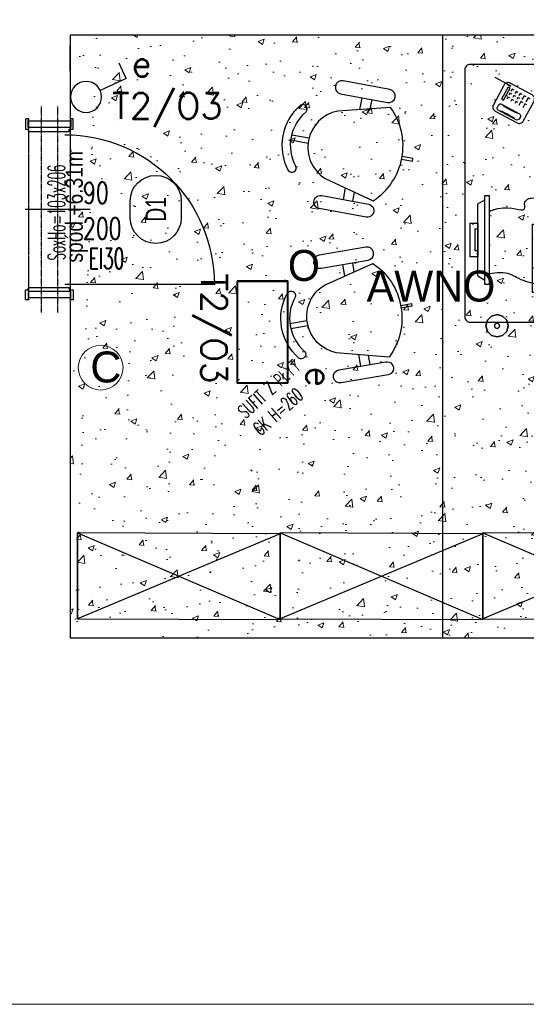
# Model space of a CAD drawing. Header units: millimetres. Extents: x 69081 to 158617, y -37521 to -9534.
# Tile 29 of 256: x 82226 to 82521, y -16424 to -15850. Entities that reach past the tile are written whole.
import ezdxf
from ezdxf.enums import TextEntityAlignment as Align

# ---------------------------------------------------------------- set-up
doc = ezdxf.new("R2010")
doc.units = ezdxf.units.MM
for name, pattern in [('DASHED2', [0.375, 0.25, -0.125]), ('DO', [0.8, 0.6, -0.1, 0, -0.1]), ('DP', [0.5, 0.3, -0.2])]:
    doc.linetypes.add(name, pattern=pattern)
for name, color, linetype in [('A-ARM', 8, 'Continuous'), ('A-MEB', 8, 'Continuous'), ('A-SCI', 7, 'Continuous'), ('ADMINISTRACJA RYSUNKI', 7, 'Continuous'), ('AM DRZIW WEWN', 1, 'Continuous'), ('BA_drz', 7, 'Continuous'), ('BA_MEBLE', 8, 'Continuous'), ('BA_sym', 7, 'Continuous'), ('E_OPRAWY_LUXIONA', 3, 'Continuous'), ('E_Oświetlenie - Numer obwodu', 1, 'Continuous'), ('E_Oświetlenie - Opis', 4, 'Continuous'), ('E_Łączniki - Symbol', 3, 'Continuous'), ('JS_p.poż.', 240, 'Continuous'), ('JS_PODCIĄGI', 1, 'DP'), ('JS_SUFIT PODWIESZONY', 40, 'Continuous'), ('Nadproża', 5, 'DO'), ('porta', 8, 'Continuous'), ('R-----OP', 1, 'Continuous')]:
    doc.layers.add(name, color=color, linetype=linetype)
for name, color, linetype, lineweight in [('AIKA NUMERACJA ŚCIAN', 30, 'Continuous', 5), ('AIKA PODŁOGI OPIS', 50, 'Continuous', 20), ('OPIS', 7, 'Continuous', 25), ('SB_OTWORY DRZWI', 1, 'Continuous', 9)]:
    doc.layers.add(name, color=color, linetype=linetype, lineweight=lineweight)
doc.styles.add('Annotative', font='arial.ttf')
doc.styles.add('BIKTS', font='bikromsw.shx', dxfattribs={"width": 0.85})
doc.styles.add('ROMANS', font='romans.shx', dxfattribs={"height": 1})
doc.styles.add('SIMPLEX', font='simplex', dxfattribs={"width": 0.85})
doc.styles.add('TableTextStyle', font='txt')
doc.styles.add('WYM--ROMANSSHX-08', font='ROMANS.SHX', dxfattribs={"width": 0.8})

# ---------------------------------------------------------------- blocks, each defined once
blk = doc.blocks.new('dr1h901')
at = {"color": 0}
blk.add_line((-0.5, 0), (-0.5, 1.005), dxfattribs=at)
at = {"color": 1}
blk.add_line((0, 0.1689), (0, -0.2655), dxfattribs=at)
blk.add_arc((-0.5, 0), 1, 0, 90, dxfattribs=at)
blk = doc.blocks.new('symdrz')
blk.add_lwpolyline([(-10, -30, -1), (-10, 30), (10, 30, -1), (10, -30)], format="xyb", close=True)
at = {"style": 'BIKTS', "width": 0.8}
blk.add_attdef('SZERDRZ', text='', height=25, dxfattribs=at).set_placement((77.1, 8.8), align=Align.CENTER)
blk.add_attdef('SYMDRZ', text='', height=25, dxfattribs=at).set_placement((0, 0), align=Align.MIDDLE)
blk.add_attdef('WYSDRZ', text='', height=25, dxfattribs=at).set_placement((77.1, -9.5), align=Align.TOP_CENTER)
blk = doc.blocks.new('A$C40e4dba9')
at = {"layer": 'A-SCI', "color": 4}
for p, q in [((0, 0), (0, 24)), ((103, 0), (103, 24))]:
    blk.add_line(p, q, dxfattribs=at)
at = {"layer": 'JS_PODCIĄGI', "lineweight": -3}
for p, q in [((0, 24), (103, 24)), ((103, 0), (0, 0))]:
    blk.add_line(p, q, dxfattribs=at)
at = {"layer": 'AM DRZIW WEWN', "insert": (21.87, 12.86), "char_height": 10, "width": 61.9698, "attachment_point": 1, "style": 'ROMANS'}
blk.add_mtext('{\\W0.5;SoxHo=103x206}', dxfattribs=at)
blk = doc.blocks.new('DYBY2002-B18x0201')
at = {"layer": 'A-MEB'}
for p, q in [((-1.51, 71.72), (-1.51, 61.6)), ((1.51, 71.72), (1.51, 61.6))]:
    blk.add_line(p, q, dxfattribs=at)
for points in [[(-16.07, 66.06, -0.355253), (16.07, 66.06, 0.881097), (19.29, 70.02, 0.355253), (-19.29, 70.02, 0.881097)], [(-27.66, 18.16, 0.427449), (27.66, 18.16), (20, 48.06, 0.679656), (-20, 48.06)], [(-30.07, 20.54, -1), (-37.77, 20.54), (-37.77, 48.21, -1), (-30.07, 48.21)], [(30.07, 20.54, 1), (37.77, 20.54), (37.77, 48.21, 1), (30.07, 48.21)]]:
    blk.add_lwpolyline(points, format="xyb", close=True, dxfattribs=at)
for points in [[(-23.21, 35.53), (-30.07, 35.53)], [(23.21, 35.53), (30.07, 35.53)], [(-30.07, 29.82), (-24.67, 29.82)], [(30.07, 29.82), (24.67, 29.82)], [(-0.82, 6.35), (-0.82, 0), (0.82, 0), (0.82, 6.35)]]:
    blk.add_lwpolyline(points, dxfattribs=at)
blk = doc.blocks.new('biurko małe')
at = {"layer": 'BA_MEBLE'}
for p, q in [((30481.42, -30567.94), (30481.43, -30568)), ((30511.01, -30571.62), (30511.42, -30571.63)), ((30471.83, -30604.59), (30475.39, -30579.11)), ((30516.61, -30578.99), (30520.32, -30604.45)), ((30507.3, -30619.55), (30484.94, -30619.62)), ((30503.93, -30632.98), (30464.24, -30633.1)), ((30464.24, -30633.1), (30464.29, -30649.99)), ((30466.26, -30634.97), (30466.27, -30637.02)), ((30468.31, -30634.97), (30466.26, -30634.97)), ((30470.36, -30634.96), (30468.31, -30634.97)), ((30468.31, -30637.02), (30468.31, -30634.97)), ((30468.31, -30634.97), (30468.31, -30637.02)), ((30470.36, -30634.96), (30470.36, -30637.01)), ((30472.4, -30634.96), (30470.36, -30634.96)), ((30470.36, -30637.01), (30470.36, -30634.96)), ((30474.45, -30634.95), (30472.4, -30634.96)), ((30472.4, -30634.96), (30472.41, -30637.01)), ((30472.41, -30637.01), (30472.4, -30634.96)), ((30474.45, -30634.95), (30474.46, -30637)), ((30476.5, -30634.95), (30474.45, -30634.95)), ((30474.46, -30637), (30474.45, -30634.95)), ((30478.55, -30634.94), (30476.5, -30634.95)), ((30476.51, -30636.99), (30476.5, -30634.95)), ((30476.5, -30634.95), (30476.51, -30636.99)), ((30480.6, -30634.93), (30478.55, -30634.94)), ((30478.55, -30634.94), (30478.56, -30636.99)), ((30478.56, -30636.99), (30478.55, -30634.94)), ((30480.6, -30636.98), (30480.6, -30634.93)), ((30480.6, -30634.93), (30480.6, -30636.98)), ((30482.65, -30634.93), (30480.6, -30634.93)), ((30484.69, -30634.92), (30482.65, -30634.93)), ((30482.65, -30634.93), (30482.65, -30636.98)), ((30482.65, -30636.98), (30482.65, -30634.93)), ((30484.69, -30634.92), (30484.7, -30636.97)), ((30486.74, -30634.92), (30484.69, -30634.92)), ((30484.7, -30636.97), (30484.69, -30634.92)), ((30488.79, -30634.91), (30486.74, -30634.92)), ((30486.74, -30634.92), (30486.75, -30636.96)), ((30486.75, -30636.96), (30486.74, -30634.92)), ((30490.84, -30634.9), (30488.79, -30634.91)), ((30488.8, -30636.96), (30488.79, -30634.91)), ((30488.79, -30634.91), (30488.8, -30636.96)), ((30490.85, -30636.95), (30490.84, -30634.9)), ((30495.57, -30634.89), (30493.52, -30634.9)), ((30493.52, -30634.9), (30493.52, -30636.94)), ((30497.61, -30634.88), (30495.57, -30634.89)), ((30495.57, -30634.89), (30495.57, -30636.94)), ((30495.57, -30636.94), (30495.57, -30634.89)), ((30497.61, -30634.88), (30497.62, -30636.93)), ((30499.66, -30634.88), (30497.61, -30634.88)), ((30497.62, -30636.93), (30497.61, -30634.88)), ((30501.71, -30634.87), (30499.66, -30634.88)), ((30499.67, -30636.93), (30499.66, -30634.88)), ((30499.66, -30634.88), (30499.67, -30636.93)), ((30501.72, -30636.92), (30501.71, -30634.87)), ((30503.98, -30649.87), (30503.93, -30632.98)), ((30518.69, -30637.78), (30518.91, -30634.41)), ((30523.55, -30634.72), (30523.32, -30638.09)), ((30466.27, -30637.02), (30468.31, -30637.02)), ((30468.31, -30637.02), (30466.27, -30637.02)), ((30466.27, -30637.02), (30466.27, -30639.07)), ((30468.32, -30639.07), (30466.27, -30639.07)), ((30466.27, -30639.07), (30466.28, -30641.12)), ((30466.27, -30639.07), (30468.32, -30639.07)), ((30466.28, -30641.12), (30468.33, -30641.11)), ((30468.33, -30641.11), (30466.28, -30641.12)), ((30466.28, -30641.12), (30466.28, -30643.17)), ((30468.31, -30637.02), (30470.36, -30637.01)), ((30470.36, -30637.01), (30468.31, -30637.02)), ((30468.31, -30637.02), (30468.32, -30639.07)), ((30468.32, -30639.07), (30468.31, -30637.02)), ((30470.37, -30639.06), (30468.32, -30639.07)), ((30468.32, -30639.07), (30470.37, -30639.06)), ((30468.32, -30639.07), (30468.33, -30641.11)), ((30468.33, -30641.11), (30468.32, -30639.07)), ((30468.33, -30641.11), (30470.37, -30641.11)), ((30470.37, -30641.11), (30468.33, -30641.11)), ((30468.33, -30641.11), (30468.33, -30643.16)), ((30468.33, -30643.16), (30468.33, -30641.11)), ((30470.36, -30637.01), (30472.41, -30637.01)), ((30470.37, -30639.06), (30470.36, -30637.01)), ((30472.41, -30637.01), (30470.36, -30637.01)), ((30470.36, -30637.01), (30470.37, -30639.06)), ((30472.42, -30639.05), (30470.37, -30639.06)), ((30470.37, -30639.06), (30472.42, -30639.05)), ((30470.37, -30641.11), (30470.37, -30639.06)), ((30470.37, -30639.06), (30470.37, -30641.11)), ((30470.37, -30641.11), (30472.42, -30641.1)), ((30472.42, -30641.1), (30470.37, -30641.11)), ((30470.38, -30643.16), (30470.37, -30641.11)), ((30470.37, -30641.11), (30470.38, -30643.16)), ((30472.41, -30637.01), (30474.46, -30637)), ((30474.46, -30637), (30472.41, -30637.01)), ((30472.42, -30639.05), (30472.41, -30637.01)), ((30472.41, -30637.01), (30472.42, -30639.05)), ((30472.42, -30641.1), (30472.42, -30639.05)), ((30474.46, -30639.05), (30472.42, -30639.05)), ((30472.42, -30639.05), (30472.42, -30641.1)), ((30472.42, -30639.05), (30474.46, -30639.05)), ((30472.42, -30641.1), (30474.47, -30641.1)), ((30472.43, -30643.15), (30472.42, -30641.1)), ((30474.47, -30641.1), (30472.42, -30641.1)), ((30472.42, -30641.1), (30472.43, -30643.15)), ((30474.46, -30637), (30476.51, -30636.99)), ((30476.51, -30636.99), (30474.46, -30637)), ((30474.46, -30639.05), (30474.46, -30637)), ((30474.46, -30637), (30474.46, -30639.05)), ((30474.46, -30639.05), (30476.51, -30639.04)), ((30476.51, -30639.04), (30474.46, -30639.05)), ((30474.47, -30641.1), (30474.46, -30639.05)), ((30474.46, -30639.05), (30474.47, -30641.1)), ((30476.52, -30641.09), (30474.47, -30641.1)), ((30474.47, -30641.1), (30476.52, -30641.09)), ((30474.48, -30643.14), (30474.47, -30641.1)), ((30474.47, -30641.1), (30474.48, -30643.14)), ((30476.51, -30636.99), (30478.56, -30636.99)), ((30478.56, -30636.99), (30476.51, -30636.99)), ((30476.51, -30636.99), (30476.51, -30639.04)), ((30476.51, -30639.04), (30476.51, -30636.99)), ((30478.56, -30639.04), (30476.51, -30639.04)), ((30476.51, -30639.04), (30476.52, -30641.09)), ((30476.51, -30639.04), (30478.56, -30639.04)), ((30476.52, -30641.09), (30476.51, -30639.04)), ((30476.52, -30641.09), (30478.57, -30641.08)), ((30478.57, -30641.08), (30476.52, -30641.09)), ((30476.52, -30641.09), (30476.52, -30643.14)), ((30476.52, -30643.14), (30476.52, -30641.09)), ((30478.56, -30636.99), (30480.6, -30636.98)), ((30480.6, -30636.98), (30478.56, -30636.99)), ((30478.56, -30639.04), (30478.56, -30636.99)), ((30478.56, -30636.99), (30478.56, -30639.04)), ((30480.61, -30639.03), (30478.56, -30639.04)), ((30478.56, -30639.04), (30480.61, -30639.03)), ((30478.57, -30641.08), (30478.56, -30639.04)), ((30478.56, -30639.04), (30478.57, -30641.08)), ((30478.57, -30641.08), (30480.62, -30641.08)), ((30478.57, -30643.13), (30478.57, -30641.08)), ((30480.62, -30641.08), (30478.57, -30641.08)), ((30478.57, -30641.08), (30478.57, -30643.13)), ((30480.6, -30636.98), (30482.65, -30636.98)), ((30482.65, -30636.98), (30480.6, -30636.98)), ((30480.6, -30636.98), (30480.61, -30639.03)), ((30480.61, -30639.03), (30480.6, -30636.98)), ((30482.66, -30639.02), (30480.61, -30639.03)), ((30480.61, -30639.03), (30482.66, -30639.02)), ((30480.61, -30639.03), (30480.62, -30641.08)), ((30480.62, -30641.08), (30480.61, -30639.03)), ((30480.62, -30641.08), (30482.66, -30641.07)), ((30482.66, -30641.07), (30480.62, -30641.08)), ((30480.62, -30641.08), (30480.62, -30643.13)), ((30480.62, -30643.13), (30480.62, -30641.08)), ((30482.65, -30636.98), (30484.7, -30636.97)), ((30484.7, -30636.97), (30482.65, -30636.98)), ((30482.66, -30639.02), (30482.65, -30636.98)), ((30482.65, -30636.98), (30482.66, -30639.02)), ((30482.66, -30641.07), (30482.66, -30639.02)), ((30484.71, -30639.02), (30482.66, -30639.02)), ((30482.66, -30639.02), (30482.66, -30641.07)), ((30482.66, -30639.02), (30484.71, -30639.02)), ((30482.66, -30641.07), (30484.71, -30641.07)), ((30482.67, -30643.12), (30482.66, -30641.07)), ((30484.71, -30641.07), (30482.66, -30641.07)), ((30482.66, -30641.07), (30482.67, -30643.12)), ((30484.7, -30636.97), (30486.75, -30636.96)), ((30486.75, -30636.96), (30484.7, -30636.97)), ((30484.71, -30639.02), (30484.7, -30636.97)), ((30484.7, -30636.97), (30484.71, -30639.02)), ((30486.76, -30639.01), (30484.71, -30639.02)), ((30484.71, -30639.02), (30486.76, -30639.01)), ((30484.71, -30641.07), (30484.71, -30639.02)), ((30484.71, -30639.02), (30484.71, -30641.07)), ((30484.71, -30641.07), (30486.76, -30641.06)), ((30486.76, -30641.06), (30484.71, -30641.07)), ((30484.72, -30643.12), (30484.71, -30641.07)), ((30484.71, -30641.07), (30484.72, -30643.12)), ((30486.76, -30639.01), (30486.75, -30636.96)), ((30486.75, -30636.96), (30488.8, -30636.96)), ((30488.8, -30636.96), (30486.75, -30636.96)), ((30486.75, -30636.96), (30486.76, -30639.01)), ((30486.76, -30641.06), (30486.76, -30639.01)), ((30486.76, -30639.01), (30488.8, -30639.01)), ((30488.8, -30639.01), (30486.76, -30639.01)), ((30486.76, -30639.01), (30486.76, -30641.06)), ((30486.77, -30643.11), (30486.76, -30641.06)), ((30488.81, -30641.06), (30486.76, -30641.06)), ((30486.76, -30641.06), (30486.77, -30643.11)), ((30486.76, -30641.06), (30488.81, -30641.06)), ((30488.8, -30636.96), (30490.85, -30636.95)), ((30490.85, -30636.95), (30488.8, -30636.96)), ((30488.8, -30636.96), (30488.8, -30639.01)), ((30488.8, -30639.01), (30488.8, -30636.96)), ((30490.85, -30639), (30488.8, -30639.01)), ((30488.8, -30639.01), (30490.85, -30639)), ((30488.8, -30639.01), (30488.81, -30641.06)), ((30488.81, -30641.06), (30488.8, -30639.01)), ((30488.81, -30641.06), (30490.86, -30641.05)), ((30490.86, -30641.05), (30488.81, -30641.06)), ((30488.81, -30641.06), (30488.82, -30643.1)), ((30488.82, -30643.1), (30488.81, -30641.06)), ((30490.85, -30639), (30490.85, -30636.95)), ((30490.86, -30641.05), (30490.85, -30639)), ((30490.86, -30643.1), (30490.86, -30641.05)), ((30493.52, -30636.94), (30495.57, -30636.94)), ((30495.57, -30636.94), (30493.52, -30636.94)), ((30493.52, -30636.94), (30493.53, -30638.99)), ((30495.58, -30638.99), (30493.53, -30638.99)), ((30493.53, -30638.99), (30493.54, -30641.04)), ((30493.53, -30638.99), (30495.58, -30638.99)), ((30493.54, -30641.04), (30495.58, -30641.04)), ((30495.58, -30641.04), (30493.54, -30641.04)), ((30493.54, -30641.04), (30493.54, -30643.09)), ((30495.57, -30636.94), (30497.62, -30636.93)), ((30497.62, -30636.93), (30495.57, -30636.94)), ((30495.58, -30638.99), (30495.57, -30636.94)), ((30495.57, -30636.94), (30495.58, -30638.99)), ((30497.63, -30638.98), (30495.58, -30638.99)), ((30495.58, -30638.99), (30497.63, -30638.98)), ((30495.58, -30641.04), (30495.58, -30638.99)), ((30495.58, -30638.99), (30495.58, -30641.04)), ((30495.58, -30641.04), (30497.63, -30641.03)), ((30497.63, -30641.03), (30495.58, -30641.04)), ((30495.59, -30643.08), (30495.58, -30641.04)), ((30495.58, -30641.04), (30495.59, -30643.08)), ((30497.63, -30638.98), (30497.62, -30636.93)), ((30497.62, -30636.93), (30499.67, -30636.93)), ((30499.67, -30636.93), (30497.62, -30636.93)), ((30497.62, -30636.93), (30497.63, -30638.98)), ((30497.63, -30641.03), (30497.63, -30638.98)), ((30497.63, -30638.98), (30499.67, -30638.98)), ((30499.67, -30638.98), (30497.63, -30638.98)), ((30497.63, -30638.98), (30497.63, -30641.03)), ((30499.68, -30641.02), (30497.63, -30641.03)), ((30497.63, -30641.03), (30499.68, -30641.02)), ((30497.64, -30643.08), (30497.63, -30641.03)), ((30497.63, -30641.03), (30497.64, -30643.08)), ((30499.67, -30636.93), (30501.72, -30636.92)), ((30501.72, -30636.92), (30499.67, -30636.93)), ((30499.67, -30636.93), (30499.67, -30638.98)), ((30499.67, -30638.98), (30499.67, -30636.93)), ((30501.72, -30638.97), (30499.67, -30638.98)), ((30499.67, -30638.98), (30501.72, -30638.97)), ((30499.67, -30638.98), (30499.68, -30641.02)), ((30499.68, -30641.02), (30499.67, -30638.98)), ((30499.68, -30641.02), (30501.73, -30641.02)), ((30501.73, -30641.02), (30499.68, -30641.02)), ((30499.68, -30641.02), (30499.69, -30643.07)), ((30499.69, -30643.07), (30499.68, -30641.02)), ((30501.72, -30638.97), (30501.72, -30636.92)), ((30501.73, -30641.02), (30501.72, -30638.97)), ((30501.73, -30643.07), (30501.73, -30641.02)), ((30519.19, -30650.38), (30520.85, -30640.25)), ((30466.28, -30643.17), (30468.33, -30643.16)), ((30468.33, -30643.16), (30466.28, -30643.17)), ((30466.28, -30643.17), (30466.29, -30645.22)), ((30466.29, -30645.22), (30468.34, -30645.21)), ((30468.34, -30646.25), (30466.29, -30646.26)), ((30466.29, -30646.26), (30466.3, -30648.31)), ((30468.33, -30643.16), (30470.38, -30643.16)), ((30468.34, -30645.21), (30468.33, -30643.16)), ((30470.38, -30643.16), (30468.33, -30643.16)), ((30468.33, -30643.16), (30468.34, -30645.21)), ((30468.34, -30645.21), (30470.39, -30645.2)), ((30470.39, -30646.25), (30468.34, -30646.25)), ((30468.34, -30646.25), (30468.35, -30648.3)), ((30468.35, -30648.3), (30468.34, -30646.25)), ((30470.38, -30643.16), (30472.43, -30643.15)), ((30472.43, -30643.15), (30470.38, -30643.16)), ((30470.39, -30645.2), (30470.38, -30643.16)), ((30470.38, -30643.16), (30470.39, -30645.2)), ((30470.39, -30645.2), (30472.43, -30645.2)), ((30472.44, -30646.24), (30470.39, -30646.25)), ((30470.39, -30648.3), (30470.39, -30646.25)), ((30470.39, -30646.25), (30470.39, -30648.3)), ((30472.43, -30643.15), (30474.48, -30643.14)), ((30474.48, -30643.14), (30472.43, -30643.15)), ((30472.43, -30645.2), (30472.43, -30643.15)), ((30472.43, -30643.15), (30472.43, -30645.2)), ((30472.43, -30645.2), (30474.48, -30645.19)), ((30472.44, -30648.29), (30472.44, -30646.24)), ((30474.49, -30646.24), (30472.44, -30646.24)), ((30472.44, -30646.24), (30472.44, -30648.29)), ((30474.48, -30643.14), (30476.52, -30643.14)), ((30474.48, -30645.19), (30474.48, -30643.14)), ((30476.52, -30643.14), (30474.48, -30643.14)), ((30474.48, -30643.14), (30474.48, -30645.19)), ((30474.48, -30645.19), (30476.53, -30645.19)), ((30476.53, -30646.23), (30474.49, -30646.24)), ((30474.49, -30648.28), (30474.49, -30646.24)), ((30474.49, -30646.24), (30474.49, -30648.28)), ((30476.52, -30643.14), (30478.57, -30643.13)), ((30478.57, -30643.13), (30476.52, -30643.14)), ((30476.53, -30645.19), (30476.52, -30643.14)), ((30476.52, -30643.14), (30476.53, -30645.19)), ((30476.53, -30645.19), (30478.58, -30645.18)), ((30478.58, -30646.22), (30476.53, -30646.23)), ((30476.53, -30646.23), (30476.54, -30648.28)), ((30476.54, -30648.28), (30476.53, -30646.23)), ((30478.57, -30643.13), (30480.62, -30643.13)), ((30478.58, -30645.18), (30478.57, -30643.13)), ((30480.62, -30643.13), (30478.57, -30643.13)), ((30478.57, -30643.13), (30478.58, -30645.18)), ((30478.58, -30645.18), (30480.63, -30645.18)), ((30478.59, -30648.27), (30478.58, -30646.22)), ((30480.63, -30646.22), (30478.58, -30646.22)), ((30478.58, -30646.22), (30478.59, -30648.27)), ((30480.62, -30643.13), (30482.67, -30643.12)), ((30482.67, -30643.12), (30480.62, -30643.13)), ((30480.63, -30645.18), (30480.62, -30643.13)), ((30480.62, -30643.13), (30480.63, -30645.18)), ((30480.63, -30645.18), (30482.68, -30645.17)), ((30482.68, -30646.21), (30480.63, -30646.22)), ((30480.63, -30646.22), (30480.64, -30648.27)), ((30480.64, -30648.27), (30480.63, -30646.22)), ((30482.67, -30643.12), (30484.72, -30643.12)), ((30482.68, -30645.17), (30482.67, -30643.12)), ((30484.72, -30643.12), (30482.67, -30643.12)), ((30482.67, -30643.12), (30482.68, -30645.17)), ((30482.68, -30645.17), (30484.72, -30645.16)), ((30482.68, -30648.26), (30482.68, -30646.21)), ((30484.73, -30646.21), (30482.68, -30646.21)), ((30482.68, -30646.21), (30482.68, -30648.26)), ((30484.72, -30643.12), (30486.77, -30643.11)), ((30486.77, -30643.11), (30484.72, -30643.12)), ((30484.72, -30645.16), (30484.72, -30643.12)), ((30484.72, -30643.12), (30484.72, -30645.16)), ((30484.72, -30645.16), (30486.77, -30645.16)), ((30486.78, -30646.2), (30484.73, -30646.21)), ((30484.73, -30648.26), (30484.73, -30646.21)), ((30484.73, -30646.21), (30484.73, -30648.26)), ((30486.77, -30643.11), (30488.82, -30643.1)), ((30488.82, -30643.1), (30486.77, -30643.11)), ((30486.77, -30645.16), (30486.77, -30643.11)), ((30486.77, -30643.11), (30486.77, -30645.16)), ((30486.77, -30645.16), (30488.82, -30645.15)), ((30488.82, -30646.19), (30486.78, -30646.2)), ((30486.78, -30648.25), (30486.78, -30646.2)), ((30486.78, -30646.2), (30486.78, -30648.25)), ((30488.82, -30643.1), (30490.86, -30643.1)), ((30488.82, -30645.15), (30488.82, -30643.1)), ((30490.86, -30643.1), (30488.82, -30643.1)), ((30488.82, -30643.1), (30488.82, -30645.15)), ((30488.82, -30645.15), (30490.87, -30645.15)), ((30490.87, -30646.19), (30488.82, -30646.19)), ((30488.82, -30646.19), (30488.83, -30648.24)), ((30488.83, -30648.24), (30488.82, -30646.19)), ((30490.87, -30645.15), (30490.86, -30643.1)), ((30490.88, -30648.24), (30490.87, -30646.19)), ((30493.54, -30643.09), (30495.59, -30643.08)), ((30495.59, -30643.08), (30493.54, -30643.09)), ((30493.54, -30643.09), (30493.55, -30645.14)), ((30493.55, -30645.14), (30495.6, -30645.13)), ((30495.6, -30646.18), (30493.55, -30646.18)), ((30493.55, -30646.18), (30493.56, -30648.23)), ((30495.59, -30643.08), (30497.64, -30643.08)), ((30495.6, -30645.13), (30495.59, -30643.08)), ((30497.64, -30643.08), (30495.59, -30643.08)), ((30495.59, -30643.08), (30495.6, -30645.13)), ((30495.6, -30645.13), (30497.64, -30645.13)), ((30497.65, -30646.17), (30495.6, -30646.18)), ((30495.6, -30648.22), (30495.6, -30646.18)), ((30495.6, -30646.18), (30495.6, -30648.22)), ((30497.64, -30643.08), (30499.69, -30643.07)), ((30499.69, -30643.07), (30497.64, -30643.08)), ((30497.64, -30645.13), (30497.64, -30643.08)), ((30497.64, -30643.08), (30497.64, -30645.13)), ((30497.64, -30645.13), (30499.69, -30645.12)), ((30499.69, -30646.16), (30497.65, -30646.17)), ((30497.65, -30648.22), (30497.65, -30646.17)), ((30497.65, -30646.17), (30497.65, -30648.22)), ((30499.69, -30643.07), (30501.73, -30643.07)), ((30499.69, -30645.12), (30499.69, -30643.07)), ((30501.73, -30643.07), (30499.69, -30643.07)), ((30499.69, -30643.07), (30499.69, -30645.12)), ((30499.69, -30645.12), (30501.74, -30645.11)), ((30501.74, -30646.16), (30499.69, -30646.16)), ((30499.69, -30646.16), (30499.7, -30648.21)), ((30499.7, -30648.21), (30499.69, -30646.16)), ((30501.74, -30645.11), (30501.73, -30643.07)), ((30501.75, -30648.21), (30501.74, -30646.16)), ((30464.29, -30649.99), (30503.98, -30649.87)), ((30466.3, -30648.31), (30468.35, -30648.3)), ((30468.35, -30648.3), (30470.39, -30648.3)), ((30470.39, -30648.3), (30472.44, -30648.29)), ((30472.44, -30648.29), (30474.49, -30648.28)), ((30474.49, -30648.28), (30476.54, -30648.28)), ((30476.54, -30648.28), (30478.59, -30648.27)), ((30478.59, -30648.27), (30480.64, -30648.27)), ((30480.64, -30648.27), (30482.68, -30648.26)), ((30482.68, -30648.26), (30484.73, -30648.26)), ((30484.73, -30648.26), (30486.78, -30648.25)), ((30486.78, -30648.25), (30488.83, -30648.24)), ((30488.83, -30648.24), (30490.88, -30648.24)), ((30493.56, -30648.23), (30495.6, -30648.22)), ((30495.6, -30648.22), (30497.65, -30648.22)), ((30497.65, -30648.22), (30499.7, -30648.21)), ((30499.7, -30648.21), (30501.75, -30648.21)), ((30573.51, -30652.9), (30574.14, -30654.07)), ((30577.62, -30652.18), (30575.3, -30653.44)), ((30576.99, -30651.02), (30577.62, -30652.18)), ((30578.25, -30653.34), (30578.87, -30654.5)), ((30574.14, -30654.07), (30571.81, -30655.32)), ((30575.39, -30656.39), (30573.07, -30657.64)), ((30574.76, -30655.23), (30575.39, -30656.39)), ((30578.87, -30654.5), (30576.55, -30655.76)), ((30584.19, -30662.16), (30585.38, -30664.35)), ((30584.43, -30662), (30589.45, -30671.29)), ((30520.84, -30674.91), (30469.05, -30675.06)), ((30469.05, -30675.06), (30469.06, -30677.69)), ((30520.85, -30677.54), (30520.84, -30674.91)), ((30469.06, -30677.69), (30520.85, -30677.54)), ((30474.03, -30681.78), (30471.54, -30677.68)), ((30474.03, -30681.78), (30515.9, -30681.66)), ((30515.9, -30681.66), (30518.38, -30677.55))]:
    blk.add_line(p, q, dxfattribs=at)
for points in [[(30472.11, -30576.43), (30473.25, -30576.62, -0.414214), (30474.34, -30578.13), (30470.18, -30604.05, -0.414214), (30468.67, -30605.14), (30467.54, -30604.96, -0.414214), (30466.44, -30603.45), (30470.6, -30577.53, -0.414214)], [(30519.99, -30576.28), (30518.86, -30576.46, 0.414214), (30517.76, -30577.97), (30521.84, -30603.9, 0.414214), (30523.35, -30605), (30524.49, -30604.82, 0.414214), (30525.58, -30603.32), (30521.5, -30577.38, 0.414214)], [(30450.09, -30628.12), (30533.64, -30627.82, 0.414214), (30549.43, -30611.94), (30549.4, -30599.27, -0.414214), (30552.55, -30596.09), (30593.74, -30595.97, -0.414214), (30596.92, -30599.13), (30597.19, -30685.75, -0.414214), (30594.03, -30688.93), (30450.29, -30689.4, -0.414214), (30447.11, -30686.24), (30446.93, -30631.3, -0.414214)], [(30585.15, -30666.12), (30573.54, -30672.39, -0.414214), (30569.96, -30671.33), (30563.06, -30658.55, -0.414214), (30564.12, -30654.98), (30575.74, -30648.7, -0.414214), (30579.31, -30649.77), (30586.22, -30662.54, -0.414214)], [(30572.28, -30670.07), (30573.45, -30669.44, 0.414214), (30573.98, -30667.65), (30568.33, -30657.2, 0.414214), (30566.54, -30656.67), (30565.38, -30657.3, 0.414214), (30564.85, -30659.09), (30570.5, -30669.54, 0.414214)]]:
    blk.add_lwpolyline(points, format="xyb", close=True, dxfattribs=at)
for points in [[(30574.86, -30658.18), (30575.49, -30659.34), (30574.32, -30659.97)], [(30577.18, -30656.92), (30577.81, -30658.08), (30576.65, -30658.71)], [(30579.5, -30655.67), (30580.13, -30656.83), (30578.97, -30657.45)], [(30580.76, -30657.99), (30581.39, -30659.15), (30580.22, -30659.78)], [(30576.11, -30660.5), (30576.74, -30661.66), (30575.58, -30662.29)], [(30577.37, -30662.82), (30578, -30663.98), (30576.84, -30664.61)], [(30578.44, -30659.24), (30579.06, -30660.4), (30577.9, -30661.03)], [(30579.69, -30661.57), (30580.32, -30662.73), (30579.16, -30663.35)], [(30582.01, -30660.31), (30582.64, -30661.47), (30581.48, -30662.1)]]:
    blk.add_lwpolyline(points, dxfattribs=at)
for points in [[(30583.9, -30663.79), (30576.93, -30667.56), (30576.3, -30666.4), (30583.27, -30662.63)], [(30485.2, -30681.75), (30485.21, -30686.07), (30504.75, -30686.01), (30504.73, -30681.7)], [(30488.59, -30681.74), (30488.6, -30683.26), (30501.35, -30683.23), (30501.34, -30681.71)]]:
    blk.add_lwpolyline(points, close=True, dxfattribs=at)
for centre, radius, start, end in [((30496.41, -30662.41), 95.66, 81.12098, 99.2928), ((30496.11, -30666.11), 95.66, 81.03772, 99.20954), ((30496.26, -30668), 95.66, 81.70213, 98.62577), ((30481.93, -30580.03), 6.6, 90.16413, 172.03403), ((30510.08, -30579.95), 6.6, 8.29424, 90.16413), ((30484.9, -30606.42), 13.2, 172.03403, 270.16413), ((30507.26, -30606.35), 13.2, 270.16413, 8.29424), ((30521.23, -30634.57), 2.32, 356.22679, 176.22679), ((30521.01, -30637.94), 2.32, 176.22679, 356.22679), ((30515.18, -30650.5), 4.01, 271.829, 1.829), ((30612.19, -30640.24), 47.23, 202.78468, 214.01069), ((30526.61, -30686.51), 47.23, 22.78468, 34.01069)]:
    blk.add_arc(centre, radius, start, end, dxfattribs=at)
blk.add_ellipse((30480.88, -30569.85), major_axis=(-3.17, -0.55), ratio=0.570527, start_param=4.50066, end_param=7.718968, dxfattribs=at)
at = {"layer": 'BA_MEBLE', "extrusion": (0, 0, -1)}
blk.add_ellipse((30511.29, -30569.76), major_axis=(3.17, -0.53), ratio=0.570527, start_param=4.50066, end_param=7.718968, dxfattribs=at)
at = {"layer": 'BA_MEBLE', "start_tangent": (0.113374, -0.993552), "end_tangent": (-0.130236, -0.991483)}
blk.add_spline([(30469.02, -30646.04), (30469.26, -30648.02), (30473.07, -30659.3), (30474.82, -30662.63), (30475.25, -30675.04)], degree=3, dxfattribs=at)
at = {"layer": 'BA_MEBLE'}
blk.add_open_spline([(30515.31, -30654.51), (30514.17, -30654.48), (30509.73, -30654.34), (30515.39, -30662.57), (30511.94, -30673.94), (30511.48, -30674.69), (30511.35, -30674.94)], degree=3, knots=[0, 0, 0, 0, 0.0282659, 0.1100913, 0.1263817, 0.1340295, 0.1340295, 0.1340295, 0.1340295], dxfattribs=at)
blk = doc.blocks.new('opis lamp')
at = {"layer": 'E_Oświetlenie - Numer obwodu', "style": 'SIMPLEX'}
blk.add_attdef('OBWÓD', text='', height=15, dxfattribs=at).set_placement((-9.46, -1.18), align=Align.CENTER)
at = {"layer": 'E_Oświetlenie - Opis', "style": 'SIMPLEX'}
blk.add_attdef('OPIS1', (55.72, 42.77), '', height=15, dxfattribs=at)
blk = doc.blocks.new('E_Łącznik jednobiegunowy')
at = {"layer": 'E_Łączniki - Symbol'}
for q in [(3.7, 17.27), (19.6, 28.22)]:
    blk.add_line((10.58, 32.33), q, dxfattribs=at)
blk.add_circle((-0.05, 9.04), 9.04, dxfattribs=at)
at = {"layer": 'E_Oświetlenie - Numer obwodu', "style": 'SIMPLEX'}
blk.add_attdef('OBWÓD', (13.86, 6.42), '', height=15, dxfattribs=at)
at = {"layer": 'E_Oświetlenie - Opis', "style": 'SIMPLEX'}
blk.add_attdef('OPIS1', (11.97, 35.59), '', height=15, dxfattribs=at)
blk.add_attdef('h. montażu', text='', height=15, dxfattribs=at).set_placement((1.49, 23.5), align=Align.RIGHT)

msp = doc.modelspace()

# ---------------------------------------------------------------- hatches: boundary and pattern name
at = {"layer": 'AIKA PODŁOGI OPIS', "lineweight": 5}
h = msp.add_hatch(dxfattribs=at)
h.set_pattern_fill('AR-CONC', color=256, scale=0.2)
h.set_pattern_definition([(50, (3433.023, 141.934), (36.436934, -3.187817), [3.81, -41.91]), (355, (3433.023, 141.934), (-7.048684, 38.211369), [3.048, -33.528117]), (100.451445, (3436.06, 141.67), (29.38825, 35.02355), [3.238002, -35.618049]), (46.1842, (3433.023, 152.094), (54.215808, -8.408466), [5.715, -62.865]), (96.63556, (3437.54, 151.393), (47.480827, 49.485225), [4.857005, -53.42712]), (351.18415, (3433.02, 152.094), (47.480827, 49.485225), [4.571993, -50.291946]), (21, (3438.103, 149.554), (30.322878, -20.45304), [3.81, -41.91]), (326, (3438.103, 149.554), (12.360406, 36.837593), [3.048, -33.528]), (71.451445, (3440.63, 147.85), (42.683284, 16.384554), [3.238002, -35.617988]), (37.5, (3433.023, 141.934), (0.6177207, 16.9110078), [0, -33.1216, 0, -34.036, 0, -33.655]), (7.5, (3433.023, 141.934), (13.3639325, 20.036115), [0, -19.4056, 0, -32.3596, 0, -12.827]), (327.5, (3421.694, 141.934), (27.118119, -1.1457488), [0, -12.7, 0, -39.624, 0, -52.578]), (317.5, (3416.614, 141.934), (29.625836, 5.085298), [0, -16.51, 0, -26.3144, 0, -37.338])])
h.paths.add_polyline_path([(82881.6152, -16210.4935), (82881.6152, -15859.4935), (82255.6152, -15859.4935), (82255.6152, -16210.4935)])

# ---------------------------------------------------------------- linework, layer by layer
at = {"layer": 'A-ARM'}
for points in [[(82377.9258, -16149.8026), (82259.9195, -16149.2437), (82259.9195, -16199.2437), (82377.9258, -16199.8026), (82377.9258, -16149.8026), (82259.9195, -16199.2437), (82259.9195, -16149.2437), (82377.9258, -16199.8026)], [(82495.932, -16149.8026), (82377.9258, -16149.2437), (82377.9258, -16199.2437), (82495.932, -16199.8026), (82495.932, -16149.8026), (82377.9258, -16199.2437), (82377.9258, -16149.2437), (82495.932, -16199.8026)], [(82613.9383, -16149.8026), (82495.932, -16149.2437), (82495.932, -16199.2437), (82613.9383, -16199.8026), (82613.9383, -16149.8026), (82495.932, -16199.2437), (82495.932, -16149.2437), (82613.9383, -16199.8026)]]:
    msp.add_lwpolyline(points, dxfattribs=at)
at = {"layer": 'A-SCI', "color": 4}
for p, q in [((82881.6152, -15859.4935), (82255.6152, -15859.4935)), ((82255.6152, -15859.4935), (82255.6152, -15921.4935)), ((82255.6152, -16010.4935), (82255.6152, -16210.4935)), ((82255.6152, -16210.4935), (82881.6152, -16210.4935))]:
    msp.add_line(p, q, dxfattribs=at)
at = {"layer": 'ADMINISTRACJA RYSUNKI', "color": 7, "lineweight": 5}
for points in [[(82208.037, -15524.1978), (82907.3152, -15524.1978), (82907.3152, -16423.7727), (82208.037, -16423.7727)], [(82255.6152, -15859.4935), (82881.6152, -15859.4935), (82881.6152, -16210.4935), (82255.6152, -16210.4935)], [(82255.6152, -15859.4935), (82881.6152, -15859.4935), (82881.6152, -16210.4935), (82255.6152, -16210.4935)], [(82255.6152, -15859.4935), (82881.6152, -15859.4935), (82881.6152, -16210.4935), (82255.6152, -16210.4935)]]:
    msp.add_lwpolyline(points, close=True, dxfattribs=at)
at = {"layer": 'AIKA NUMERACJA ŚCIAN', "color": 1, "transparency": 33554687}
msp.add_circle((82273.4184, -16053.0872), 13.0238, dxfattribs=at)
at = {"layer": 'E_OPRAWY_LUXIONA'}
for points in [[(82352.8126, -16062.2012, 875.1825), (82352.8126, -16002.6016, 875.1825)], [(82352.8126, -16002.6016, 875.1825), (82352.8126, -16062.2012, 875.1825)], [(82352.8126, -16002.6016, 875.1825), (82382.4142, -16002.6016, 875.1825)], [(82382.4142, -16002.6016, 875.1825), (82352.8126, -16002.6016, 875.1825)], [(82352.8126, -16002.6016, 875.1825), (82352.8126, -16062.2012, 875.1825)], [(82382.4142, -16002.6016, 875.1825), (82352.8126, -16002.6016, 875.1825)], [(82352.8126, -16062.2012, 875.1825), (82352.8126, -16002.6016, 875.1825)], [(82352.8126, -16002.6016, 875.1825), (82382.4142, -16002.6016, 875.1825)], [(82353.0626, -16002.8516, 875.1825), (82353.0626, -16061.9512, 875.1825)], [(82382.1642, -16002.8516, 875.1825), (82353.0626, -16002.8516, 875.1825)], [(82353.0626, -16061.9512, 875.1825), (82353.0626, -16002.8516, 875.1825)], [(82353.0626, -16002.8516, 875.1825), (82382.1642, -16002.8516, 875.1825)], [(82382.1642, -16061.9512, 875.1825), (82382.1642, -16002.8516, 875.1825)], [(82382.1642, -16002.8516, 875.1825), (82382.1642, -16061.9512, 875.1825)], [(82382.4142, -16002.6016, 875.1825), (82382.4142, -16062.2012, 875.1825)], [(82382.4142, -16062.2012, 875.1825), (82382.4142, -16002.6016, 875.1825)], [(82382.4142, -16062.2012, 875.1825), (82382.4142, -16002.6016, 875.1825)], [(82382.4142, -16002.6016, 875.1825), (82382.4142, -16062.2012, 875.1825)], [(82498.5383, -16025.4584, 105.6527), (82500.9211, -16023.0834, 105.6527)], [(82500.9211, -16023.0834, 105.6527), (82498.5383, -16025.4584, 105.6527)], [(82500.9211, -16023.0834, 105.6527), (82498.5383, -16025.4584, 105.6527)], [(82498.5383, -16025.4584, 105.6527), (82500.9211, -16023.0834, 105.6527)], [(82500.9211, -16023.0834, 105.6527), (82504.1711, -16022.2162, 105.6527)], [(82504.1711, -16022.2162, 105.6527), (82500.9211, -16023.0834, 105.6527)], [(82504.1711, -16022.2162, 105.6527), (82500.9211, -16023.0834, 105.6527)], [(82500.9211, -16023.0834, 105.6527), (82504.1711, -16022.2162, 105.6527)], [(82504.1711, -16022.2162, 105.6527), (82507.4211, -16023.0912, 105.6527)], [(82507.4211, -16023.0912, 105.6527), (82504.1711, -16022.2162, 105.6527)], [(82507.4211, -16023.0912, 105.6527), (82504.1711, -16022.2162, 105.6527)], [(82504.1711, -16022.2162, 105.6527), (82507.4211, -16023.0912, 105.6527)], [(82507.4211, -16023.0912, 105.6527), (82509.7961, -16025.4741, 105.6527)], [(82509.7961, -16025.4741, 105.6527), (82507.4211, -16023.0912, 105.6527)], [(82509.7961, -16025.4741, 105.6527), (82507.4211, -16023.0912, 105.6527)], [(82507.4211, -16023.0912, 105.6527), (82509.7961, -16025.4741, 105.6527)], [(82497.6633, -16028.7084, 105.6527), (82498.5383, -16025.4584, 105.6527)], [(82498.5383, -16025.4584, 105.6527), (82497.6633, -16028.7084, 105.6527)], [(82498.5383, -16025.4584, 105.6527), (82497.6633, -16028.7084, 105.6527)], [(82497.6633, -16028.7084, 105.6527), (82498.5383, -16025.4584, 105.6527)], [(82498.5305, -16031.9584, 105.6527), (82497.6633, -16028.7084, 105.6527)], [(82497.6633, -16028.7084, 105.6527), (82498.5305, -16031.9584, 105.6527)], [(82497.6633, -16028.7084, 105.6527), (82498.5305, -16031.9584, 105.6527)], [(82498.5305, -16031.9584, 105.6527), (82497.6633, -16028.7084, 105.6527)], [(82502.8664, -16027.9643, 105.6527), (82502.6633, -16028.7143, 105.6527)], [(82502.6633, -16028.7143, 105.6527), (82502.8664, -16027.9643, 105.6527)], [(82502.6633, -16028.7143, 105.6527), (82502.8625, -16029.4643, 105.6527)], [(82502.8625, -16029.4643, 105.6527), (82502.6633, -16028.7143, 105.6527)], [(82503.4133, -16027.4155, 105.6527), (82502.8664, -16027.9643, 105.6527)], [(82502.8664, -16027.9643, 105.6527), (82503.4133, -16027.4155, 105.6527)], [(82504.1633, -16027.2162, 105.6527), (82503.4133, -16027.4155, 105.6527)], [(82503.4133, -16027.4155, 105.6527), (82504.1633, -16027.2162, 105.6527)], [(82504.9133, -16027.4174, 105.6527), (82504.1633, -16027.2162, 105.6527)], [(82504.1633, -16027.2162, 105.6527), (82504.9133, -16027.4174, 105.6527)], [(82505.4641, -16027.9682, 105.6527), (82504.9133, -16027.4174, 105.6527)], [(82504.9133, -16027.4174, 105.6527), (82505.4641, -16027.9682, 105.6527)], [(82505.4602, -16029.4682, 105.6527), (82505.6633, -16028.7182, 105.6527)], [(82505.6633, -16028.7182, 105.6527), (82505.4602, -16029.4682, 105.6527)], [(82505.6633, -16028.7182, 105.6527), (82505.4641, -16027.9682, 105.6527)], [(82505.4641, -16027.9682, 105.6527), (82505.6633, -16028.7182, 105.6527)], [(82510.6633, -16028.7241, 105.6527), (82509.7883, -16031.9741, 105.6527)], [(82509.7883, -16031.9741, 105.6527), (82510.6633, -16028.7241, 105.6527)], [(82509.7883, -16031.9741, 105.6527), (82510.6633, -16028.7241, 105.6527)], [(82510.6633, -16028.7241, 105.6527), (82509.7883, -16031.9741, 105.6527)], [(82509.7961, -16025.4741, 105.6527), (82510.6633, -16028.7241, 105.6527)], [(82510.6633, -16028.7241, 105.6527), (82509.7961, -16025.4741, 105.6527)], [(82510.6633, -16028.7241, 105.6527), (82509.7961, -16025.4741, 105.6527)], [(82509.7961, -16025.4741, 105.6527), (82510.6633, -16028.7241, 105.6527)], [(82500.9055, -16034.3412, 105.6527), (82498.5305, -16031.9584, 105.6527)], [(82498.5305, -16031.9584, 105.6527), (82500.9055, -16034.3412, 105.6527)], [(82498.5305, -16031.9584, 105.6527), (82500.9055, -16034.3412, 105.6527)], [(82500.9055, -16034.3412, 105.6527), (82498.5305, -16031.9584, 105.6527)], [(82504.1555, -16035.2162, 105.6527), (82500.9055, -16034.3412, 105.6527)], [(82500.9055, -16034.3412, 105.6527), (82504.1555, -16035.2162, 105.6527)], [(82500.9055, -16034.3412, 105.6527), (82504.1555, -16035.2162, 105.6527)], [(82504.1555, -16035.2162, 105.6527), (82500.9055, -16034.3412, 105.6527)], [(82502.8625, -16029.4643, 105.6527), (82503.4133, -16030.0151, 105.6527)], [(82503.4133, -16030.0151, 105.6527), (82502.8625, -16029.4643, 105.6527)], [(82503.4133, -16030.0151, 105.6527), (82504.1633, -16030.2162, 105.6527)], [(82504.1633, -16030.2162, 105.6527), (82503.4133, -16030.0151, 105.6527)], [(82507.4055, -16034.3491, 105.6527), (82504.1555, -16035.2162, 105.6527)], [(82504.1555, -16035.2162, 105.6527), (82507.4055, -16034.3491, 105.6527)], [(82504.1555, -16035.2162, 105.6527), (82507.4055, -16034.3491, 105.6527)], [(82507.4055, -16034.3491, 105.6527), (82504.1555, -16035.2162, 105.6527)], [(82504.1633, -16030.2162, 105.6527), (82504.9133, -16030.017, 105.6527)], [(82504.9133, -16030.017, 105.6527), (82504.1633, -16030.2162, 105.6527)], [(82504.9133, -16030.017, 105.6527), (82505.4602, -16029.4682, 105.6527)], [(82505.4602, -16029.4682, 105.6527), (82504.9133, -16030.017, 105.6527)], [(82509.7883, -16031.9741, 105.6527), (82507.4055, -16034.3491, 105.6527)], [(82507.4055, -16034.3491, 105.6527), (82509.7883, -16031.9741, 105.6527)], [(82507.4055, -16034.3491, 105.6527), (82509.7883, -16031.9741, 105.6527)], [(82509.7883, -16031.9741, 105.6527), (82507.4055, -16034.3491, 105.6527)], [(82382.4142, -16062.2012, 875.1825), (82352.8126, -16062.2012, 875.1825)], [(82352.8126, -16062.2012, 875.1825), (82382.4142, -16062.2012, 875.1825)], [(82352.8126, -16062.2012, 875.1825), (82382.4142, -16062.2012, 875.1825)], [(82382.4142, -16062.2012, 875.1825), (82352.8126, -16062.2012, 875.1825)], [(82353.0626, -16061.9512, 875.1825), (82382.1642, -16061.9512, 875.1825)], [(82382.1642, -16061.9512, 875.1825), (82353.0626, -16061.9512, 875.1825)]]:
    msp.add_polyline3d(points, dxfattribs=at)
at = {"layer": 'JS_PODCIĄGI', "color": 4}
for p, q in [((82255.6152, -15865.4935), (82255.6152, -15880.4935)), ((82255.6152, -15880.4935), (82255.6152, -15865.4935)), ((82255.6152, -15880.4935), (82255.6152, -15865.4935)), ((82255.6152, -15865.4935), (82255.6152, -15880.4935)), ((82255.6152, -15865.4935), (82255.6152, -15880.4935)), ((82255.6152, -15880.4935), (82255.6152, -15865.4935)), ((82255.6152, -15880.4935), (82255.6152, -15865.4935)), ((82255.6152, -15865.4935), (82255.6152, -15880.4935)), ((82436.1152, -16210.4935), (82451.1152, -16210.4935))]:
    msp.add_line(p, q, dxfattribs=at)
at = {"layer": 'JS_SUFIT PODWIESZONY', "linetype": 'DASHED2'}
msp.add_lwpolyline([(82472.6152, -16210.4935), (82472.6152, -15859.4935)], dxfattribs=at)
at = {"layer": 'Nadproża', "ltscale": 0.75}
for p, q in [((82238.8016, -15900.9935), (82238.8016, -16020.9935)), ((82248.38, -15900.9935), (82248.38, -16020.9935))]:
    msp.add_line(p, q, dxfattribs=at)
at = {"layer": 'porta'}
for points in [[(82231.2152, -15908.7935), (82231.6152, -15908.7935), (82231.6152, -15908.2935), (82230.0152, -15908.2935, 0.41421356), (82229.7152, -15908.5935), (82229.7152, -15913.9435, 0.36992408), (82230.0152, -15914.2935), (82231.2152, -15914.2935), (82231.2152, -15914.9935, 0.41421356), (82231.7152, -15915.4935), (82255.0652, -15915.4935), (82255.0652, -15914.2935), (82257.2152, -15914.2935, 0.45993492), (82257.5152, -15913.9435), (82257.5152, -15908.5935, 0.41421356), (82257.2152, -15908.2935), (82255.6152, -15908.2935), (82255.6152, -15908.7935), (82256.0152, -15908.7935), (82256.0152, -15913.2935), (82231.2152, -15913.2935), (82231.2152, -15908.7935), (82231.6152, -15908.7935)], [(82231.2152, -16013.1935), (82231.6152, -16013.1935), (82231.6152, -16013.6935), (82230.0152, -16013.6935, -0.41421356), (82229.7152, -16013.3935), (82229.7152, -16008.0435, -0.36992408), (82230.0152, -16007.6935), (82231.2152, -16007.6935), (82231.2152, -16006.9935, -0.41421356), (82231.7152, -16006.4935), (82255.0652, -16006.4935), (82255.0652, -16007.6935), (82257.2152, -16007.6935, -0.45993492), (82257.5152, -16008.0435), (82257.5152, -16013.3935, -0.41421356), (82257.2152, -16013.6935), (82255.6152, -16013.6935), (82255.6152, -16013.1935), (82256.0152, -16013.1935), (82256.0152, -16008.6935), (82231.2152, -16008.6935), (82231.2152, -16013.1935), (82231.6152, -16013.1935)]]:
    msp.add_lwpolyline(points, format="xyb", dxfattribs=at)

# ---------------------------------------------------------------- block references
at = {"layer": 'A-MEB', "xscale": -1}
for name, p, rotation in [('biurko małe', (113271.9381, -46375.4921), 270.1830804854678), ('DYBY2002-B18x0201', (82454.4944, -16016.555, -711.9019), 99.82921600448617)]:
    msp.add_blockref(name, p, dxfattribs=dict(at, rotation=rotation))
at = {"layer": 'A-MEB', "rotation": 79.46373831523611}
msp.add_blockref('DYBY2002-B18x0201', (82455.0155, -15932.1067, -711.9019), dxfattribs=at)
at = {"layer": 'AM DRZIW WEWN'}
ref = msp.add_blockref('symdrz', (82305.522, -15960.927), dxfattribs=dict(at, xscale=0.4950000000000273, yscale=0.4950000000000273, zscale=0.4950000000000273, rotation=90))
ref.add_attrib('Symdrz', 'D1', dxfattribs={"layer": 'BA_sym', "height": 12, "rotation": 90, "style": 'BIKTS', "width": 0.7}).set_placement((82305.522, -15960.927), align=Align.MIDDLE_CENTER)
at = {"layer": 'BA_drz', "xscale": 87, "yscale": -87, "zscale": -87, "rotation": 90}
msp.add_blockref('dr1h901', (82252.6152, -15960.9935), dxfattribs=at)
at = {"layer": 'E_Oświetlenie - Numer obwodu'}
ref = msp.add_blockref('opis lamp', (82359.9052, -16008.2678, 876.1825), dxfattribs=dict(at, rotation=270.0000000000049))
ref.add_attrib('OBWÓD', 'T2/O3', dxfattribs={"height": 15, "rotation": 270, "style": 'SIMPLEX'}).set_placement((82331.9372, -16030.424, 876.1825), align=Align.CENTER)
ref.add_attrib('OPIS1', 'e', (82393.0938, -16052.6476, 876.1825), dxfattribs={"layer": 'E_Oświetlenie - Opis', "height": 15, "rotation": 270, "style": 'SIMPLEX'})
at = {"layer": 'E_Łączniki - Symbol'}
ref = msp.add_blockref('E_Łącznik jednobiegunowy', (82255.9019, -15895.387, -662.877), dxfattribs=dict(at, xscale=-1, rotation=270.0000000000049))
ref.add_attrib('OPIS1', 'e', (82291.4885, -15883.6397, -662.877), dxfattribs={"layer": 'E_Oświetlenie - Opis', "height": 15, "style": 'SIMPLEX'})
ref.add_attrib('OBWÓD', 'T2/O3', (82280.0933, -15908.1462, -662.877), dxfattribs={"layer": 'E_Oświetlenie - Numer obwodu', "height": 15, "style": 'SIMPLEX'})
at = {"layer": 'SB_OTWORY DRZWI', "rotation": 90}
msp.add_blockref('A$C40e4dba9', (82255.6152, -16012.4935), dxfattribs=at)

# ---------------------------------------------------------------- texts
at = {"layer": 'AIKA NUMERACJA ŚCIAN', "color": 1, "transparency": 33554687, "style": 'Annotative'}
msp.add_text('C', height=18, dxfattribs=at).set_placement((82267.3798, -16061.6945))
at = {"layer": 'E_OPRAWY_LUXIONA', "style": 'TableTextStyle'}
for s, p in [('O', (82382.4114, -16002.6011, 875.1825)), ('AWNO', (82428.2493, -16014.5843, 105.6527))]:
    msp.add_text(s, height=18, dxfattribs=at).set_placement(p)
at = {"layer": 'JS_p.poż.', "ltscale": 0.02, "insert": (82266.484, -15983.5848), "char_height": 12, "width": 260.223155, "attachment_point": 1, "style": 'ROMANS'}
msp.add_mtext('{\\W0.6;EI30}', dxfattribs=at)
at = {"layer": 'JS_SUFIT PODWIESZONY', "insert": (82352.3749, -16077.1897), "char_height": 8, "width": 59.10685, "attachment_point": 1, "rotation": 41.9201185, "style": 'ROMANS'}
msp.add_mtext('{\\W0.6;SUFIT Z PŁYT\\PGK H=260}', dxfattribs=at)
at = {"layer": 'OPIS', "insert": (82266.0499, -15991.9127), "char_height": 10, "width": 160, "attachment_point": 7, "rotation": 90, "style": 'WYM--ROMANSSHX-08'}
msp.add_mtext('{\\fArial|b0|i0|c238|p34;spód +6.31m}', dxfattribs=at)
at = {"layer": 'R-----OP', "insert": (82605.9492, -15999.2048), "char_height": 12.5, "width": 342.829506, "attachment_point": 9, "style": 'ROMANS'}
msp.add_mtext('\\pxql;{\\W0.7;90\\P200\\P }', dxfattribs=at)

doc.saveas('drawing.dxf')
